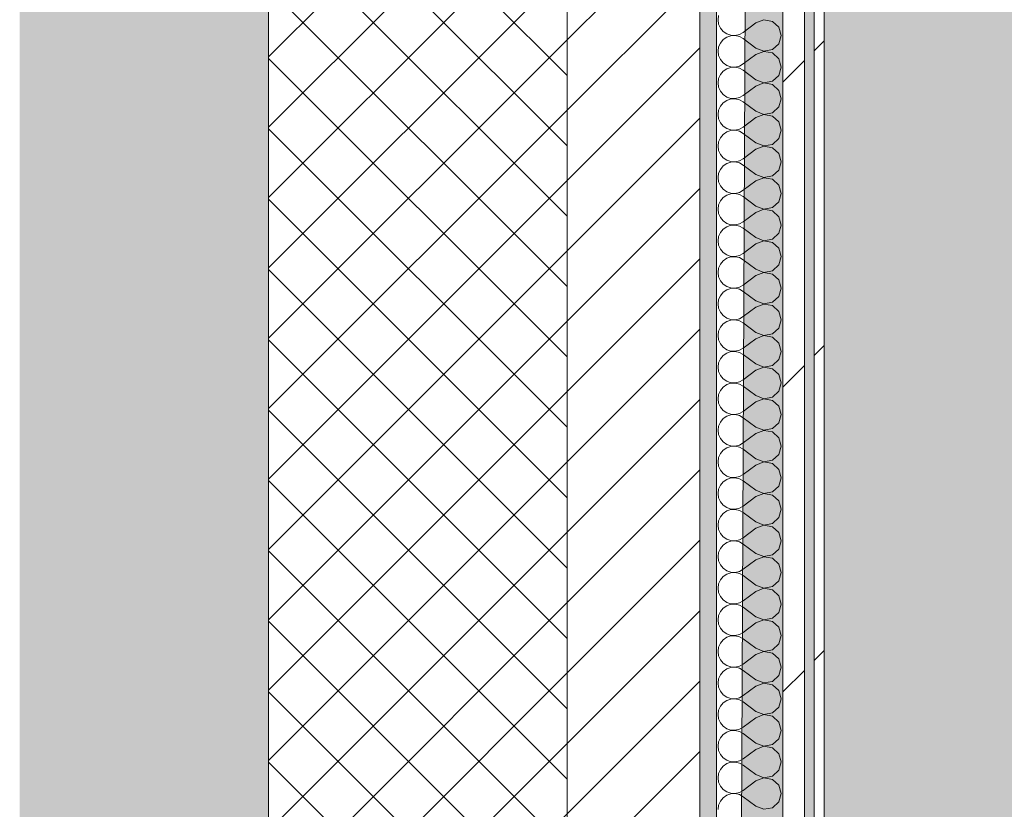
# Model space of a CAD drawing. Header units: millimetres. Extents: x -40968 to 13979, y -19284 to 4746.
# Tile 181 of 234: x -2101 to -1508, y -8514 to -8038. Entities that reach past the tile are written whole.
import ezdxf
from ezdxf.enums import TextEntityAlignment as Align

# ---------------------------------------------------------------- set-up
doc = ezdxf.new("R2010")
doc.units = ezdxf.units.MM
doc.header["$MEASUREMENT"] = 0
doc.linetypes.add('Wipeout_Contour', pattern=[1000, 0, -1000])
for name, color, linetype in [('12_FAÇ_Façana', 7, 'Continuous'), ('Nuevo_05_AUX_Treball', 7, 'Continuous'), ('Nuevo_08_E_Envans secs', 7, 'Continuous')]:
    doc.layers.add(name, color=color, linetype=linetype)
for name, color, linetype, lineweight, true_color in [('12_FAÇ_Façana_Pluma_Nº__102', 7, 'Continuous', 5, 0xcccccc), ('12_FAÇ_Façana_Pluma_Nº__174', 7, 'Continuous', 13, 0xe4ad2c), ('12_FAÇ_Façana_Pluma_Nº__176', 7, 'Continuous', 15, 0x93a0c6), ('Nuevo_05_AUX_Treball_Pluma_Nº__3', 7, 'Continuous', 5, 0xa4a4a4), ('Nuevo_08_E_Envans secs_Pluma_Nº__102', 7, 'Continuous', 5, 0xcccccc), ('Nuevo_08_E_Envans secs_Pluma_Nº__171', 171, 'Continuous', 13, 0xaaaaff), ('Nuevo_08_E_Envans secs_Pluma_Nº__177', 7, 'Continuous', 15, 0xf7e046)]:
    doc.layers.add(name, color=color, linetype=linetype, lineweight=lineweight, true_color=true_color)
for name, color, linetype, lineweight in [('12_FAÇ_Façana_Pluma_Nº__2', 8, 'Continuous', 5), ('12_FAÇ_Façana_Pluma_Nº__7', 7, 'Continuous', 5), ('Nuevo_08_E_Envans secs_Pluma_Nº__1', 7, 'Continuous', 5), ('Nuevo_Sellos de Zona Archicad_Pluma_Nº__1', 7, 'Continuous', 5)]:
    doc.layers.add(name, color=color, linetype=linetype, lineweight=lineweight)
doc.styles.add('Estilo_Generado_1', font='txt')
pattern_1 = [(45, (0, 0), (-183.848, 183.848), [195, -65]), (45, (7e-14, 183.85), (-183.848, 183.848), [195, -65])]

# ---------------------------------------------------------------- blocks, each defined once
blk = doc.blocks.new('Planta 2_Passadís_5_1', base_point=(-1416.7, 3400.2))
at = {"layer": 'Nuevo_05_AUX_Treball', "linetype": 'Continuous', "lineweight": 0, "true_color": 0xe5e5e5}
blk.add_hatch(color=254, dxfattribs=at).paths.add_polyline_path([(-28277.4, 3863.45), (-28277.4, 2109.55), (-1619.32, 2109.55), (-1682.64, -12338.98), (-3637.99, -12338.98), (-3641.2, -17111.12), (363.89, -17130.66), (363.89, -11988.98), (6068.89, -11988.98), (6068.89, -9207.42), (358.89, -9207.42), (358.89, 2108.94), (7332.11, 2109.55), (7331.95, 3863.45)])
at = {"layer": 'Nuevo_05_AUX_Treball_Pluma_Nº__3', "color": 253, "linetype": 'Continuous', "lineweight": 5, "true_color": 0xa4a4a4, "flags": 128}
blk.add_lwpolyline([(-28277.4, 3863.45), (-28277.4, 2109.55), (-1619.32, 2109.55), (-1682.64, -12338.98), (-3637.99, -12338.98), (-3641.2, -17111.12), (363.89, -17130.66), (363.89, -11988.98), (6068.89, -11988.98), (6068.89, -9207.42), (358.89, -9207.42), (358.89, 2108.94), (7332.11, 2109.55), (7331.95, 3863.45)], close=True, dxfattribs=at)
at = {"layer": 'Nuevo_Sellos de Zona Archicad_Pluma_Nº__1', "color": 7, "lineweight": 5, "style": 'Estilo_Generado_1'}
for tag, p in [('ROOM_NAME', (-1416.7, 3342.05)), ('ROOM_NUMBER', (-1416.7, 3117.65)), ('ROOM_AREA', (-1416.7, 2890.28))]:
    blk.add_attdef(tag, text='', height=120, dxfattribs=at).set_placement(p, align=Align.TOP_LEFT)
blk = doc.blocks.new('Muro_1_1', base_point=(-1681.11, -1193.98))
at = {"layer": '12_FAÇ_Façana_Pluma_Nº__102', "linetype": 'Continuous', "lineweight": 0, "true_color": 0xe5e5e5}
blk.add_hatch(color=254, dxfattribs=at).paths.add_polyline_path([(-2101.11, -10658.98), (-1951.11, -10658.98), (-1951.11, -7438.98), (-1971.11, -7438.98), (-1971.11, -6988.97), (-1951.11, -6988.97), (-1951.11, -1638.98), (-2101.11, -1638.98)])
at = {"layer": '12_FAÇ_Façana_Pluma_Nº__174', "linetype": 'Continuous', "lineweight": 13, "true_color": 0xe4ad2c}
h = blk.add_hatch(dxfattribs=at)
h.set_pattern_fill('SATE_Aislamiento_0001', color=42, style=0, pattern_type=2)
h.set_pattern_definition([(45, (0, 0), (-21.2132, 21.2132), []), (135, (0, 0), (21.2132, 21.2132), [])])
h.paths.add_polyline_path([(-1951.11, -7438.98), (-1951.11, -10658.98), (-1771.11, -10658.98), (-1771.11, -7438.98)])
at = {"layer": '12_FAÇ_Façana_Pluma_Nº__176', "linetype": 'Continuous', "lineweight": 0, "true_color": 0x495063}
blk.add_hatch(color=251, dxfattribs=at).paths.add_polyline_path([(-1691.11, -7438.98), (-1691.11, -10658.98), (-1681.11, -10658.98), (-1681.11, -7438.98)])
at = {"layer": '12_FAÇ_Façana_Pluma_Nº__2', "linetype": 'Continuous', "lineweight": 5}
h = blk.add_hatch(dxfattribs=at)
h.set_pattern_fill('Ceramic_0001', color=8, style=0, pattern_type=2)
h.set_pattern_definition([(45, (0, 0), (-21.2132, 21.2132), [])])
h.paths.add_polyline_path([(-1771.11, -7438.98), (-1771.11, -10658.98), (-1691.11, -10658.98), (-1691.11, -7438.98)])
at = {"layer": '12_FAÇ_Façana_Pluma_Nº__7', "color": 7, "linetype": 'Continuous', "lineweight": 5}
for p, q in [((-1951.11, -7438.98), (-1951.11, -10658.98)), ((-1771.11, -10658.98), (-1771.11, -7438.98)), ((-1691.11, -10658.98), (-1691.11, -7438.98))]:
    blk.add_line(p, q, dxfattribs=at)
at = {"layer": '12_FAÇ_Façana_Pluma_Nº__7', "color": 7, "linetype": 'Continuous', "lineweight": 5, "flags": 128}
blk.add_lwpolyline([(-1681.11, -10658.98), (-1681.11, -7438.98)], dxfattribs=at)
blk = doc.blocks.new('*X372')
at = {"layer": 'Nuevo_08_E_Envans secs_Pluma_Nº__102', "color": 254, "linetype": 'Continuous', "lineweight": 5, "true_color": 0xcccccc}
for p, q in [((-1679.79, -8035.49), (-1680.16, -8038.1)), ((-1680.16, -8038.1), (-1679.79, -8040.7)), ((-1679.79, -8040.7), (-1678.73, -8043.1)), ((-1657.3, -8040), (-1664.92, -8045.71)), ((-1652.44, -8038.13), (-1657.3, -8040)), ((-1647.33, -8039.1), (-1652.44, -8038.13)), ((-1643.48, -8042.61), (-1647.33, -8039.1)), ((-1678.73, -8043.1), (-1677.06, -8045.13)), ((-1677.06, -8045.13), (-1674.89, -8046.61)), ((-1674.89, -8046.61), (-1672.4, -8047.45)), ((-1672.4, -8047.78), (-1674.89, -8048.62)), ((-1672.4, -8047.45), (-1669.78, -8047.58)), ((-1669.78, -8047.66), (-1672.4, -8047.78)), ((-1669.78, -8047.58), (-1667.22, -8046.99)), ((-1667.22, -8048.25), (-1669.78, -8047.66)), ((-1667.22, -8046.99), (-1664.92, -8045.71)), ((-1642.06, -8047.62), (-1643.48, -8042.61)), ((-1643.48, -8052.63), (-1642.06, -8047.62)), ((-1678.73, -8052.14), (-1679.79, -8054.54)), ((-1677.06, -8050.11), (-1678.73, -8052.14)), ((-1674.89, -8048.62), (-1677.06, -8050.11)), ((-1664.92, -8049.52), (-1667.22, -8048.25)), ((-1657.3, -8055.24), (-1664.92, -8049.52)), ((-1647.33, -8056.14), (-1643.48, -8052.63)), ((-1679.79, -8054.54), (-1680.16, -8057.14)), ((-1680.16, -8057.14), (-1679.79, -8059.75)), ((-1679.79, -8059.75), (-1678.73, -8062.15)), ((-1657.3, -8059.05), (-1664.92, -8064.76)), ((-1657.3, -8055.24), (-1652.44, -8057.1)), ((-1652.44, -8057.18), (-1657.3, -8059.05)), ((-1652.44, -8057.1), (-1647.33, -8056.14)), ((-1647.33, -8058.15), (-1652.44, -8057.18)), ((-1643.48, -8061.66), (-1647.33, -8058.15)), ((-1678.73, -8062.15), (-1677.06, -8064.17)), ((-1677.06, -8064.17), (-1674.89, -8065.66)), ((-1674.89, -8065.66), (-1672.4, -8066.5)), ((-1669.78, -8066.63), (-1667.22, -8066.03)), ((-1667.22, -8066.03), (-1664.92, -8064.76)), ((-1642.06, -8066.67), (-1643.48, -8061.66)), ((-1678.73, -8071.18), (-1679.79, -8073.59)), ((-1677.06, -8069.16), (-1678.73, -8071.18)), ((-1674.89, -8067.67), (-1677.06, -8069.16)), ((-1672.4, -8066.83), (-1674.89, -8067.67)), ((-1672.4, -8066.5), (-1669.78, -8066.63)), ((-1669.78, -8066.71), (-1672.4, -8066.83)), ((-1667.22, -8067.3), (-1669.78, -8066.71)), ((-1664.92, -8068.57), (-1667.22, -8067.3)), ((-1657.3, -8074.29), (-1664.92, -8068.57)), ((-1647.33, -8075.19), (-1643.48, -8071.67)), ((-1643.48, -8071.67), (-1642.06, -8066.67)), ((-1679.79, -8073.59), (-1680.16, -8076.19)), ((-1680.16, -8076.19), (-1679.79, -8078.79)), ((-1657.3, -8074.29), (-1652.44, -8076.15)), ((-1652.44, -8076.23), (-1657.3, -8078.1)), ((-1652.44, -8076.15), (-1647.33, -8075.19)), ((-1647.33, -8077.2), (-1652.44, -8076.23)), ((-1643.48, -8080.71), (-1647.33, -8077.2)), ((-1679.79, -8078.79), (-1678.73, -8081.2)), ((-1678.73, -8081.2), (-1677.06, -8083.22)), ((-1677.06, -8083.22), (-1674.89, -8084.71)), ((-1667.22, -8085.08), (-1664.92, -8083.81)), ((-1657.3, -8078.1), (-1664.92, -8083.81)), ((-1642.06, -8085.71), (-1643.48, -8080.71)), ((-1677.06, -8088.21), (-1678.73, -8090.23)), ((-1674.89, -8086.72), (-1677.06, -8088.21)), ((-1674.89, -8084.71), (-1672.4, -8085.55)), ((-1672.4, -8085.88), (-1674.89, -8086.72)), ((-1672.4, -8085.55), (-1669.78, -8085.68)), ((-1669.78, -8085.75), (-1672.4, -8085.88)), ((-1669.78, -8085.68), (-1667.22, -8085.08)), ((-1667.22, -8086.35), (-1669.78, -8085.75)), ((-1664.92, -8087.62), (-1667.22, -8086.35)), ((-1657.3, -8093.33), (-1664.92, -8087.62)), ((-1643.48, -8090.72), (-1642.06, -8085.71)), ((-1679.79, -8092.64), (-1680.16, -8095.24)), ((-1680.16, -8095.24), (-1679.79, -8097.84)), ((-1678.73, -8090.23), (-1679.79, -8092.64)), ((-1657.3, -8093.33), (-1652.44, -8095.2)), ((-1652.44, -8095.28), (-1657.3, -8097.14)), ((-1652.44, -8095.2), (-1647.33, -8094.23)), ((-1647.33, -8096.24), (-1652.44, -8095.28)), ((-1647.33, -8094.23), (-1643.48, -8090.72)), ((-1679.79, -8097.84), (-1678.73, -8100.25)), ((-1678.73, -8100.25), (-1677.06, -8102.27)), ((-1657.3, -8097.14), (-1664.92, -8102.86)), ((-1643.48, -8099.75), (-1647.33, -8096.24)), ((-1642.06, -8104.76), (-1643.48, -8099.75)), ((-1677.06, -8107.26), (-1678.73, -8109.28)), ((-1677.06, -8102.27), (-1674.89, -8103.76)), ((-1674.89, -8105.77), (-1677.06, -8107.26)), ((-1674.89, -8103.76), (-1672.4, -8104.6)), ((-1672.4, -8104.93), (-1674.89, -8105.77)), ((-1672.4, -8104.6), (-1669.78, -8104.72)), ((-1669.78, -8104.8), (-1672.4, -8104.93)), ((-1669.78, -8104.72), (-1667.22, -8104.13)), ((-1667.22, -8105.4), (-1669.78, -8104.8)), ((-1667.22, -8104.13), (-1664.92, -8102.86)), ((-1664.92, -8106.67), (-1667.22, -8105.4)), ((-1657.3, -8112.38), (-1664.92, -8106.67)), ((-1643.48, -8109.77), (-1642.06, -8104.76)), ((-1679.79, -8111.68), (-1680.16, -8114.29)), ((-1678.73, -8109.28), (-1679.79, -8111.68)), ((-1657.3, -8112.38), (-1652.44, -8114.25)), ((-1652.44, -8114.25), (-1647.33, -8113.28)), ((-1647.33, -8113.28), (-1643.48, -8109.77)), ((-1680.16, -8114.29), (-1679.79, -8116.89)), ((-1679.79, -8116.89), (-1678.73, -8119.29)), ((-1678.73, -8119.29), (-1677.06, -8121.32)), ((-1657.3, -8116.19), (-1664.92, -8121.9)), ((-1652.44, -8114.32), (-1657.3, -8116.19)), ((-1647.33, -8115.29), (-1652.44, -8114.32)), ((-1643.48, -8118.8), (-1647.33, -8115.29)), ((-1642.06, -8123.81), (-1643.48, -8118.8)), ((-1677.06, -8121.32), (-1674.89, -8122.8)), ((-1674.89, -8124.81), (-1677.06, -8126.3)), ((-1674.89, -8122.8), (-1672.4, -8123.64)), ((-1672.4, -8123.98), (-1674.89, -8124.81)), ((-1672.4, -8123.64), (-1669.78, -8123.77)), ((-1669.78, -8123.85), (-1672.4, -8123.98)), ((-1669.78, -8123.77), (-1667.22, -8123.18)), ((-1667.22, -8124.44), (-1669.78, -8123.85)), ((-1667.22, -8123.18), (-1664.92, -8121.9)), ((-1664.92, -8125.71), (-1667.22, -8124.44)), ((-1643.48, -8128.82), (-1642.06, -8123.81)), ((-1679.79, -8130.73), (-1680.16, -8133.33)), ((-1678.73, -8128.33), (-1679.79, -8130.73)), ((-1677.06, -8126.3), (-1678.73, -8128.33)), ((-1657.3, -8131.43), (-1664.92, -8125.71)), ((-1647.33, -8132.33), (-1643.48, -8128.82)), ((-1680.16, -8133.33), (-1679.79, -8135.94)), ((-1679.79, -8135.94), (-1678.73, -8138.34)), ((-1657.3, -8135.24), (-1664.92, -8140.95)), ((-1657.3, -8131.43), (-1652.44, -8133.29)), ((-1652.44, -8133.37), (-1657.3, -8135.24)), ((-1652.44, -8133.29), (-1647.33, -8132.33)), ((-1647.33, -8134.34), (-1652.44, -8133.37)), ((-1643.48, -8137.85), (-1647.33, -8134.34)), ((-1678.73, -8138.34), (-1677.06, -8140.36)), ((-1677.06, -8140.36), (-1674.89, -8141.85)), ((-1674.89, -8141.85), (-1672.4, -8142.69)), ((-1672.4, -8143.02), (-1674.89, -8143.86)), ((-1672.4, -8142.69), (-1669.78, -8142.82)), ((-1669.78, -8142.9), (-1672.4, -8143.02)), ((-1669.78, -8142.82), (-1667.22, -8142.22)), ((-1667.22, -8143.49), (-1669.78, -8142.9)), ((-1667.22, -8142.22), (-1664.92, -8140.95)), ((-1642.06, -8142.86), (-1643.48, -8137.85)), ((-1643.48, -8147.86), (-1642.06, -8142.86)), ((-1678.73, -8147.37), (-1679.79, -8149.78)), ((-1677.06, -8145.35), (-1678.73, -8147.37)), ((-1674.89, -8143.86), (-1677.06, -8145.35)), ((-1664.92, -8144.76), (-1667.22, -8143.49)), ((-1657.3, -8150.48), (-1664.92, -8144.76)), ((-1647.33, -8151.38), (-1643.48, -8147.86)), ((-1679.79, -8149.78), (-1680.16, -8152.38)), ((-1680.16, -8152.38), (-1679.79, -8154.98)), ((-1679.79, -8154.98), (-1678.73, -8157.39)), ((-1657.3, -8154.29), (-1664.92, -8160)), ((-1657.3, -8150.48), (-1652.44, -8152.34)), ((-1652.44, -8152.42), (-1657.3, -8154.29)), ((-1652.44, -8152.34), (-1647.33, -8151.38)), ((-1647.33, -8153.39), (-1652.44, -8152.42)), ((-1643.48, -8156.9), (-1647.33, -8153.39)), ((-1678.73, -8157.39), (-1677.06, -8159.41)), ((-1677.06, -8159.41), (-1674.89, -8160.9)), ((-1674.89, -8160.9), (-1672.4, -8161.74)), ((-1667.22, -8161.27), (-1664.92, -8160)), ((-1642.06, -8161.9), (-1643.48, -8156.9)), ((-1678.73, -8166.42), (-1679.79, -8168.83)), ((-1677.06, -8164.4), (-1678.73, -8166.42)), ((-1674.89, -8162.91), (-1677.06, -8164.4)), ((-1672.4, -8162.07), (-1674.89, -8162.91)), ((-1672.4, -8161.74), (-1669.78, -8161.87)), ((-1669.78, -8161.94), (-1672.4, -8162.07)), ((-1669.78, -8161.87), (-1667.22, -8161.27)), ((-1667.22, -8162.54), (-1669.78, -8161.94)), ((-1664.92, -8163.81), (-1667.22, -8162.54)), ((-1657.3, -8169.52), (-1664.92, -8163.81)), ((-1647.33, -8170.42), (-1643.48, -8166.91)), ((-1643.48, -8166.91), (-1642.06, -8161.9)), ((-1679.79, -8168.83), (-1680.16, -8171.43)), ((-1680.16, -8171.43), (-1679.79, -8174.03)), ((-1657.3, -8169.52), (-1652.44, -8171.39)), ((-1652.44, -8171.47), (-1657.3, -8173.33)), ((-1652.44, -8171.39), (-1647.33, -8170.42)), ((-1647.33, -8172.43), (-1652.44, -8171.47)), ((-1643.48, -8175.95), (-1647.33, -8172.43)), ((-1679.79, -8174.03), (-1678.73, -8176.44)), ((-1678.73, -8176.44), (-1677.06, -8178.46)), ((-1677.06, -8178.46), (-1674.89, -8179.95)), ((-1657.3, -8173.33), (-1664.92, -8179.05)), ((-1642.06, -8180.95), (-1643.48, -8175.95)), ((-1677.06, -8183.45), (-1678.73, -8185.47)), ((-1674.89, -8181.96), (-1677.06, -8183.45)), ((-1674.89, -8179.95), (-1672.4, -8180.79)), ((-1672.4, -8181.12), (-1674.89, -8181.96)), ((-1672.4, -8180.79), (-1669.78, -8180.91)), ((-1669.78, -8180.99), (-1672.4, -8181.12)), ((-1669.78, -8180.91), (-1667.22, -8180.32)), ((-1667.22, -8181.59), (-1669.78, -8180.99)), ((-1667.22, -8180.32), (-1664.92, -8179.05)), ((-1664.92, -8182.86), (-1667.22, -8181.59)), ((-1657.3, -8188.57), (-1664.92, -8182.86)), ((-1643.48, -8185.96), (-1642.06, -8180.95)), ((-1679.79, -8187.87), (-1680.16, -8190.48)), ((-1680.16, -8190.48), (-1679.79, -8193.08)), ((-1678.73, -8185.47), (-1679.79, -8187.87)), ((-1657.3, -8188.57), (-1652.44, -8190.44)), ((-1652.44, -8190.51), (-1657.3, -8192.38)), ((-1652.44, -8190.44), (-1647.33, -8189.47)), ((-1647.33, -8191.48), (-1652.44, -8190.51)), ((-1647.33, -8189.47), (-1643.48, -8185.96)), ((-1679.79, -8193.08), (-1678.73, -8195.48)), ((-1678.73, -8195.48), (-1677.06, -8197.51)), ((-1657.3, -8192.38), (-1664.92, -8198.1)), ((-1643.48, -8194.99), (-1647.33, -8191.48)), ((-1642.06, -8200), (-1643.48, -8194.99)), ((-1677.06, -8202.49), (-1678.73, -8204.52)), ((-1677.06, -8197.51), (-1674.89, -8198.99)), ((-1674.89, -8201.01), (-1677.06, -8202.49)), ((-1674.89, -8198.99), (-1672.4, -8199.83)), ((-1672.4, -8200.17), (-1674.89, -8201.01)), ((-1672.4, -8199.83), (-1669.78, -8199.96)), ((-1669.78, -8200.04), (-1672.4, -8200.17)), ((-1669.78, -8199.96), (-1667.22, -8199.37)), ((-1667.22, -8200.63), (-1669.78, -8200.04)), ((-1667.22, -8199.37), (-1664.92, -8198.1)), ((-1664.92, -8201.9), (-1667.22, -8200.63)), ((-1657.3, -8207.62), (-1664.92, -8201.9)), ((-1643.48, -8205.01), (-1642.06, -8200)), ((-1679.79, -8206.92), (-1680.16, -8209.52)), ((-1678.73, -8204.52), (-1679.79, -8206.92)), ((-1657.3, -8207.62), (-1652.44, -8209.49)), ((-1647.33, -8208.52), (-1643.48, -8205.01)), ((-1680.16, -8209.52), (-1679.79, -8212.13)), ((-1679.79, -8212.13), (-1678.73, -8214.53)), ((-1657.3, -8211.43), (-1664.92, -8217.14)), ((-1652.44, -8209.56), (-1657.3, -8211.43)), ((-1652.44, -8209.49), (-1647.33, -8208.52)), ((-1647.33, -8210.53), (-1652.44, -8209.56)), ((-1643.48, -8214.04), (-1647.33, -8210.53)), ((-1642.06, -8219.05), (-1643.48, -8214.04)), ((-1678.73, -8214.53), (-1677.06, -8216.55)), ((-1677.06, -8216.55), (-1674.89, -8218.04)), ((-1674.89, -8220.05), (-1677.06, -8221.54)), ((-1674.89, -8218.04), (-1672.4, -8218.88)), ((-1672.4, -8219.21), (-1674.89, -8220.05)), ((-1672.4, -8218.88), (-1669.78, -8219.01)), ((-1669.78, -8219.09), (-1672.4, -8219.21)), ((-1669.78, -8219.01), (-1667.22, -8218.41)), ((-1667.22, -8219.68), (-1669.78, -8219.09)), ((-1667.22, -8218.41), (-1664.92, -8217.14)), ((-1664.92, -8220.95), (-1667.22, -8219.68)), ((-1643.48, -8224.05), (-1642.06, -8219.05)), ((-1679.79, -8225.97), (-1680.16, -8228.57)), ((-1678.73, -8223.56), (-1679.79, -8225.97)), ((-1677.06, -8221.54), (-1678.73, -8223.56)), ((-1657.3, -8226.67), (-1664.92, -8220.95)), ((-1647.33, -8227.57), (-1643.48, -8224.05)), ((-1680.16, -8228.57), (-1679.79, -8231.17)), ((-1679.79, -8231.17), (-1678.73, -8233.58)), ((-1657.3, -8230.48), (-1664.92, -8236.19)), ((-1657.3, -8226.67), (-1652.44, -8228.53)), ((-1652.44, -8228.61), (-1657.3, -8230.48)), ((-1652.44, -8228.53), (-1647.33, -8227.57)), ((-1647.33, -8229.58), (-1652.44, -8228.61)), ((-1643.48, -8233.09), (-1647.33, -8229.58)), ((-1678.73, -8233.58), (-1677.06, -8235.6)), ((-1677.06, -8235.6), (-1674.89, -8237.09)), ((-1674.89, -8237.09), (-1672.4, -8237.93)), ((-1672.4, -8237.93), (-1669.78, -8238.06)), ((-1669.78, -8238.13), (-1672.4, -8238.26)), ((-1669.78, -8238.06), (-1667.22, -8237.46)), ((-1667.22, -8238.73), (-1669.78, -8238.13)), ((-1667.22, -8237.46), (-1664.92, -8236.19)), ((-1642.06, -8238.1), (-1643.48, -8233.09)), ((-1643.48, -8243.1), (-1642.06, -8238.1)), ((-1678.73, -8242.61), (-1679.79, -8245.02)), ((-1677.06, -8240.59), (-1678.73, -8242.61)), ((-1674.89, -8239.1), (-1677.06, -8240.59)), ((-1672.4, -8238.26), (-1674.89, -8239.1)), ((-1664.92, -8240), (-1667.22, -8238.73)), ((-1657.3, -8245.71), (-1664.92, -8240)), ((-1647.33, -8246.61), (-1643.48, -8243.1)), ((-1679.79, -8245.02), (-1680.16, -8247.62)), ((-1680.16, -8247.62), (-1679.79, -8250.22)), ((-1657.3, -8249.52), (-1664.92, -8255.24)), ((-1657.3, -8245.71), (-1652.44, -8247.58)), ((-1652.44, -8247.66), (-1657.3, -8249.52)), ((-1652.44, -8247.58), (-1647.33, -8246.61)), ((-1647.33, -8248.62), (-1652.44, -8247.66)), ((-1643.48, -8252.14), (-1647.33, -8248.62)), ((-1679.79, -8250.22), (-1678.73, -8252.63)), ((-1678.73, -8252.63), (-1677.06, -8254.65)), ((-1677.06, -8254.65), (-1674.89, -8256.14)), ((-1667.22, -8256.51), (-1664.92, -8255.24)), ((-1642.06, -8257.14), (-1643.48, -8252.14)), ((-1678.73, -8261.66), (-1679.79, -8264.06)), ((-1677.06, -8259.64), (-1678.73, -8261.66)), ((-1674.89, -8258.15), (-1677.06, -8259.64)), ((-1674.89, -8256.14), (-1672.4, -8256.98)), ((-1672.4, -8257.31), (-1674.89, -8258.15)), ((-1672.4, -8256.98), (-1669.78, -8257.1)), ((-1669.78, -8257.18), (-1672.4, -8257.31)), ((-1669.78, -8257.1), (-1667.22, -8256.51)), ((-1667.22, -8257.78), (-1669.78, -8257.18)), ((-1664.92, -8259.05), (-1667.22, -8257.78)), ((-1657.3, -8264.76), (-1664.92, -8259.05)), ((-1643.48, -8262.15), (-1642.06, -8257.14)), ((-1679.79, -8264.06), (-1680.16, -8266.67)), ((-1680.16, -8266.67), (-1679.79, -8269.27)), ((-1657.3, -8264.76), (-1652.44, -8266.63)), ((-1652.44, -8266.71), (-1657.3, -8268.57)), ((-1652.44, -8266.63), (-1647.33, -8265.66)), ((-1647.33, -8267.67), (-1652.44, -8266.71)), ((-1647.33, -8265.66), (-1643.48, -8262.15)), ((-1643.48, -8271.18), (-1647.33, -8267.67)), ((-1679.79, -8269.27), (-1678.73, -8271.67)), ((-1678.73, -8271.67), (-1677.06, -8273.7)), ((-1677.06, -8273.7), (-1674.89, -8275.19)), ((-1657.3, -8268.57), (-1664.92, -8274.29)), ((-1642.06, -8276.19), (-1643.48, -8271.18)), ((-1677.06, -8278.68), (-1678.73, -8280.71)), ((-1674.89, -8277.2), (-1677.06, -8278.68)), ((-1674.89, -8275.19), (-1672.4, -8276.02)), ((-1672.4, -8276.36), (-1674.89, -8277.2)), ((-1672.4, -8276.02), (-1669.78, -8276.15)), ((-1669.78, -8276.23), (-1672.4, -8276.36)), ((-1669.78, -8276.15), (-1667.22, -8275.56)), ((-1667.22, -8276.82), (-1669.78, -8276.23)), ((-1667.22, -8275.56), (-1664.92, -8274.29)), ((-1664.92, -8278.1), (-1667.22, -8276.82)), ((-1657.3, -8283.81), (-1664.92, -8278.1)), ((-1643.48, -8281.2), (-1642.06, -8276.19)), ((-1679.79, -8283.11), (-1680.16, -8285.71)), ((-1678.73, -8280.71), (-1679.79, -8283.11)), ((-1657.3, -8283.81), (-1652.44, -8285.68)), ((-1652.44, -8285.68), (-1647.33, -8284.71)), ((-1647.33, -8284.71), (-1643.48, -8281.2)), ((-1680.16, -8285.71), (-1679.79, -8288.32)), ((-1679.79, -8288.32), (-1678.73, -8290.72)), ((-1678.73, -8290.72), (-1677.06, -8292.74)), ((-1657.3, -8287.62), (-1664.92, -8293.33)), ((-1652.44, -8285.75), (-1657.3, -8287.62)), ((-1647.33, -8286.72), (-1652.44, -8285.75)), ((-1643.48, -8290.23), (-1647.33, -8286.72)), ((-1642.06, -8295.24), (-1643.48, -8290.23)), ((-1677.06, -8292.74), (-1674.89, -8294.23)), ((-1674.89, -8296.24), (-1677.06, -8297.73)), ((-1674.89, -8294.23), (-1672.4, -8295.07)), ((-1672.4, -8295.4), (-1674.89, -8296.24)), ((-1672.4, -8295.07), (-1669.78, -8295.2)), ((-1669.78, -8295.28), (-1672.4, -8295.4)), ((-1669.78, -8295.2), (-1667.22, -8294.6)), ((-1667.22, -8295.87), (-1669.78, -8295.28)), ((-1667.22, -8294.6), (-1664.92, -8293.33)), ((-1664.92, -8297.14), (-1667.22, -8295.87)), ((-1657.3, -8302.86), (-1664.92, -8297.14)), ((-1643.48, -8300.25), (-1642.06, -8295.24)), ((-1679.79, -8302.16), (-1680.16, -8304.76)), ((-1678.73, -8299.75), (-1679.79, -8302.16)), ((-1677.06, -8297.73), (-1678.73, -8299.75)), ((-1657.3, -8302.86), (-1652.44, -8304.72)), ((-1647.33, -8303.76), (-1643.48, -8300.25)), ((-1680.16, -8304.76), (-1679.79, -8307.36)), ((-1679.79, -8307.36), (-1678.73, -8309.77)), ((-1657.3, -8306.67), (-1664.92, -8312.38)), ((-1652.44, -8304.8), (-1657.3, -8306.67)), ((-1652.44, -8304.72), (-1647.33, -8303.76)), ((-1647.33, -8305.77), (-1652.44, -8304.8)), ((-1643.48, -8309.28), (-1647.33, -8305.77)), ((-1642.06, -8314.29), (-1643.48, -8309.28)), ((-1678.73, -8309.77), (-1677.06, -8311.79)), ((-1677.06, -8311.79), (-1674.89, -8313.28)), ((-1674.89, -8315.29), (-1677.06, -8316.78)), ((-1674.89, -8313.28), (-1672.4, -8314.12)), ((-1672.4, -8314.45), (-1674.89, -8315.29)), ((-1672.4, -8314.12), (-1669.78, -8314.25)), ((-1669.78, -8314.32), (-1672.4, -8314.45)), ((-1669.78, -8314.25), (-1667.22, -8313.65)), ((-1667.22, -8314.92), (-1669.78, -8314.32)), ((-1667.22, -8313.65), (-1664.92, -8312.38)), ((-1664.92, -8316.19), (-1667.22, -8314.92)), ((-1643.48, -8319.29), (-1642.06, -8314.29)), ((-1679.79, -8321.21), (-1680.16, -8323.81)), ((-1678.73, -8318.8), (-1679.79, -8321.21)), ((-1677.06, -8316.78), (-1678.73, -8318.8)), ((-1657.3, -8321.9), (-1664.92, -8316.19)), ((-1647.33, -8322.8), (-1643.48, -8319.29)), ((-1680.16, -8323.81), (-1679.79, -8326.41)), ((-1679.79, -8326.41), (-1678.73, -8328.82)), ((-1657.3, -8325.71), (-1664.92, -8331.43)), ((-1657.3, -8321.9), (-1652.44, -8323.77)), ((-1652.44, -8323.85), (-1657.3, -8325.71)), ((-1652.44, -8323.77), (-1647.33, -8322.8)), ((-1647.33, -8324.81), (-1652.44, -8323.85)), ((-1643.48, -8328.33), (-1647.33, -8324.81)), ((-1678.73, -8328.82), (-1677.06, -8330.84)), ((-1677.06, -8330.84), (-1674.89, -8332.33)), ((-1674.89, -8332.33), (-1672.4, -8333.17)), ((-1669.78, -8333.29), (-1667.22, -8332.7)), ((-1667.22, -8332.7), (-1664.92, -8331.43)), ((-1642.06, -8333.33), (-1643.48, -8328.33)), ((-1678.73, -8337.85), (-1679.79, -8340.25)), ((-1677.06, -8335.83), (-1678.73, -8337.85)), ((-1674.89, -8334.34), (-1677.06, -8335.83)), ((-1672.4, -8333.5), (-1674.89, -8334.34)), ((-1672.4, -8333.17), (-1669.78, -8333.29)), ((-1669.78, -8333.37), (-1672.4, -8333.5)), ((-1667.22, -8333.97), (-1669.78, -8333.37)), ((-1664.92, -8335.24), (-1667.22, -8333.97)), ((-1657.3, -8340.95), (-1664.92, -8335.24)), ((-1647.33, -8341.85), (-1643.48, -8338.34)), ((-1643.48, -8338.34), (-1642.06, -8333.33)), ((-1679.79, -8340.25), (-1680.16, -8342.86)), ((-1680.16, -8342.86), (-1679.79, -8345.46)), ((-1657.3, -8344.76), (-1664.92, -8350.48)), ((-1657.3, -8340.95), (-1652.44, -8342.82)), ((-1652.44, -8342.9), (-1657.3, -8344.76)), ((-1652.44, -8342.82), (-1647.33, -8341.85)), ((-1647.33, -8343.86), (-1652.44, -8342.9)), ((-1643.48, -8347.37), (-1647.33, -8343.86)), ((-1679.79, -8345.46), (-1678.73, -8347.86)), ((-1678.73, -8347.86), (-1677.06, -8349.89)), ((-1677.06, -8349.89), (-1674.89, -8351.38)), ((-1667.22, -8351.75), (-1664.92, -8350.48)), ((-1642.06, -8352.38), (-1643.48, -8347.37)), ((-1677.06, -8354.87), (-1678.73, -8356.9)), ((-1674.89, -8353.39), (-1677.06, -8354.87)), ((-1674.89, -8351.38), (-1672.4, -8352.22)), ((-1672.4, -8352.55), (-1674.89, -8353.39)), ((-1672.4, -8352.22), (-1669.78, -8352.34)), ((-1669.78, -8352.42), (-1672.4, -8352.55)), ((-1669.78, -8352.34), (-1667.22, -8351.75)), ((-1667.22, -8353.01), (-1669.78, -8352.42)), ((-1664.92, -8354.29), (-1667.22, -8353.01)), ((-1657.3, -8360), (-1664.92, -8354.29)), ((-1643.48, -8357.39), (-1642.06, -8352.38)), ((-1679.79, -8359.3), (-1680.16, -8361.9)), ((-1680.16, -8361.9), (-1679.79, -8364.51)), ((-1678.73, -8356.9), (-1679.79, -8359.3)), ((-1657.3, -8360), (-1652.44, -8361.87)), ((-1652.44, -8361.94), (-1657.3, -8363.81)), ((-1652.44, -8361.87), (-1647.33, -8360.9)), ((-1647.33, -8362.91), (-1652.44, -8361.94)), ((-1647.33, -8360.9), (-1643.48, -8357.39)), ((-1679.79, -8364.51), (-1678.73, -8366.91)), ((-1678.73, -8366.91), (-1677.06, -8368.94)), ((-1657.3, -8363.81), (-1664.92, -8369.52)), ((-1643.48, -8366.42), (-1647.33, -8362.91)), ((-1642.06, -8371.43), (-1643.48, -8366.42)), ((-1677.06, -8373.92), (-1678.73, -8375.95)), ((-1677.06, -8368.94), (-1674.89, -8370.42)), ((-1674.89, -8372.43), (-1677.06, -8373.92)), ((-1674.89, -8370.42), (-1672.4, -8371.26)), ((-1672.4, -8371.59), (-1674.89, -8372.43)), ((-1672.4, -8371.26), (-1669.78, -8371.39)), ((-1669.78, -8371.47), (-1672.4, -8371.59)), ((-1669.78, -8371.39), (-1667.22, -8370.8)), ((-1667.22, -8372.06), (-1669.78, -8371.47)), ((-1667.22, -8370.8), (-1664.92, -8369.52)), ((-1664.92, -8373.33), (-1667.22, -8372.06)), ((-1657.3, -8379.05), (-1664.92, -8373.33)), ((-1643.48, -8376.44), (-1642.06, -8371.43)), ((-1679.79, -8378.35), (-1680.16, -8380.95)), ((-1678.73, -8375.95), (-1679.79, -8378.35)), ((-1657.3, -8379.05), (-1652.44, -8380.91)), ((-1652.44, -8380.91), (-1647.33, -8379.95)), ((-1647.33, -8379.95), (-1643.48, -8376.44)), ((-1680.16, -8380.95), (-1679.79, -8383.55)), ((-1679.79, -8383.55), (-1678.73, -8385.96)), ((-1678.73, -8385.96), (-1677.06, -8387.98)), ((-1657.3, -8382.86), (-1664.92, -8388.57)), ((-1652.44, -8380.99), (-1657.3, -8382.86)), ((-1647.33, -8381.96), (-1652.44, -8380.99)), ((-1643.48, -8385.47), (-1647.33, -8381.96)), ((-1642.06, -8390.48), (-1643.48, -8385.47)), ((-1677.06, -8387.98), (-1674.89, -8389.47)), ((-1674.89, -8391.48), (-1677.06, -8392.97)), ((-1674.89, -8389.47), (-1672.4, -8390.31)), ((-1672.4, -8390.64), (-1674.89, -8391.48)), ((-1672.4, -8390.31), (-1669.78, -8390.44)), ((-1669.78, -8390.51), (-1672.4, -8390.64)), ((-1669.78, -8390.44), (-1667.22, -8389.84)), ((-1667.22, -8391.11), (-1669.78, -8390.51)), ((-1667.22, -8389.84), (-1664.92, -8388.57)), ((-1664.92, -8392.38), (-1667.22, -8391.11)), ((-1657.3, -8398.1), (-1664.92, -8392.38)), ((-1643.48, -8395.48), (-1642.06, -8390.48)), ((-1679.79, -8397.4), (-1680.16, -8400)), ((-1678.73, -8394.99), (-1679.79, -8397.4)), ((-1677.06, -8392.97), (-1678.73, -8394.99)), ((-1657.3, -8398.1), (-1652.44, -8399.96)), ((-1647.33, -8398.99), (-1643.48, -8395.48)), ((-1680.16, -8400), (-1679.79, -8402.6)), ((-1679.79, -8402.6), (-1678.73, -8405.01)), ((-1657.3, -8401.9), (-1664.92, -8407.62)), ((-1652.44, -8400.04), (-1657.3, -8401.9)), ((-1652.44, -8399.96), (-1647.33, -8398.99)), ((-1647.33, -8401.01), (-1652.44, -8400.04)), ((-1643.48, -8404.52), (-1647.33, -8401.01)), ((-1678.73, -8405.01), (-1677.06, -8407.03)), ((-1677.06, -8407.03), (-1674.89, -8408.52)), ((-1674.89, -8408.52), (-1672.4, -8409.36)), ((-1672.4, -8409.69), (-1674.89, -8410.53)), ((-1672.4, -8409.36), (-1669.78, -8409.49)), ((-1669.78, -8409.56), (-1672.4, -8409.69)), ((-1669.78, -8409.49), (-1667.22, -8408.89)), ((-1667.22, -8410.16), (-1669.78, -8409.56)), ((-1667.22, -8408.89), (-1664.92, -8407.62)), ((-1664.92, -8411.43), (-1667.22, -8410.16)), ((-1642.06, -8409.52), (-1643.48, -8404.52)), ((-1643.48, -8414.53), (-1642.06, -8409.52)), ((-1678.73, -8414.04), (-1679.79, -8416.45)), ((-1677.06, -8412.02), (-1678.73, -8414.04)), ((-1674.89, -8410.53), (-1677.06, -8412.02)), ((-1657.3, -8417.14), (-1664.92, -8411.43)), ((-1647.33, -8418.04), (-1643.48, -8414.53)), ((-1679.79, -8416.45), (-1680.16, -8419.05)), ((-1680.16, -8419.05), (-1679.79, -8421.65)), ((-1679.79, -8421.65), (-1678.73, -8424.05)), ((-1657.3, -8420.95), (-1664.92, -8426.67)), ((-1657.3, -8417.14), (-1652.44, -8419.01)), ((-1652.44, -8419.09), (-1657.3, -8420.95)), ((-1652.44, -8419.01), (-1647.33, -8418.04)), ((-1647.33, -8420.05), (-1652.44, -8419.09)), ((-1643.48, -8423.56), (-1647.33, -8420.05)), ((-1678.73, -8424.05), (-1677.06, -8426.08)), ((-1677.06, -8426.08), (-1674.89, -8427.57)), ((-1674.89, -8427.57), (-1672.4, -8428.41)), ((-1669.78, -8428.53), (-1667.22, -8427.94)), ((-1667.22, -8427.94), (-1664.92, -8426.67)), ((-1642.06, -8428.57), (-1643.48, -8423.56)), ((-1678.73, -8433.09), (-1679.79, -8435.49)), ((-1677.06, -8431.06), (-1678.73, -8433.09)), ((-1674.89, -8429.58), (-1677.06, -8431.06)), ((-1672.4, -8428.74), (-1674.89, -8429.58)), ((-1672.4, -8428.41), (-1669.78, -8428.53)), ((-1669.78, -8428.61), (-1672.4, -8428.74)), ((-1667.22, -8429.2), (-1669.78, -8428.61)), ((-1664.92, -8430.48), (-1667.22, -8429.2)), ((-1657.3, -8436.19), (-1664.92, -8430.48)), ((-1647.33, -8437.09), (-1643.48, -8433.58)), ((-1643.48, -8433.58), (-1642.06, -8428.57)), ((-1679.79, -8435.49), (-1680.16, -8438.1)), ((-1680.16, -8438.1), (-1679.79, -8440.7)), ((-1657.3, -8436.19), (-1652.44, -8438.06)), ((-1652.44, -8438.13), (-1657.3, -8440)), ((-1652.44, -8438.06), (-1647.33, -8437.09)), ((-1647.33, -8439.1), (-1652.44, -8438.13)), ((-1643.48, -8442.61), (-1647.33, -8439.1)), ((-1679.79, -8440.7), (-1678.73, -8443.1)), ((-1678.73, -8443.1), (-1677.06, -8445.13)), ((-1677.06, -8445.13), (-1674.89, -8446.61)), ((-1667.22, -8446.99), (-1664.92, -8445.71)), ((-1657.3, -8440), (-1664.92, -8445.71)), ((-1642.06, -8447.62), (-1643.48, -8442.61)), ((-1677.06, -8450.11), (-1678.73, -8452.14)), ((-1674.89, -8448.62), (-1677.06, -8450.11)), ((-1674.89, -8446.61), (-1672.4, -8447.45)), ((-1672.4, -8447.78), (-1674.89, -8448.62)), ((-1672.4, -8447.45), (-1669.78, -8447.58)), ((-1669.78, -8447.66), (-1672.4, -8447.78)), ((-1669.78, -8447.58), (-1667.22, -8446.99)), ((-1667.22, -8448.25), (-1669.78, -8447.66)), ((-1664.92, -8449.52), (-1667.22, -8448.25)), ((-1657.3, -8455.24), (-1664.92, -8449.52)), ((-1643.48, -8452.63), (-1642.06, -8447.62)), ((-1679.79, -8454.54), (-1680.16, -8457.14)), ((-1680.16, -8457.14), (-1679.79, -8459.75)), ((-1678.73, -8452.14), (-1679.79, -8454.54)), ((-1657.3, -8455.24), (-1652.44, -8457.1)), ((-1652.44, -8457.18), (-1657.3, -8459.05)), ((-1652.44, -8457.1), (-1647.33, -8456.14)), ((-1647.33, -8458.15), (-1652.44, -8457.18)), ((-1647.33, -8456.14), (-1643.48, -8452.63)), ((-1679.79, -8459.75), (-1678.73, -8462.15)), ((-1678.73, -8462.15), (-1677.06, -8464.17)), ((-1657.3, -8459.05), (-1664.92, -8464.76)), ((-1643.48, -8461.66), (-1647.33, -8458.15)), ((-1642.06, -8466.67), (-1643.48, -8461.66)), ((-1677.06, -8469.16), (-1678.73, -8471.18)), ((-1677.06, -8464.17), (-1674.89, -8465.66)), ((-1674.89, -8467.67), (-1677.06, -8469.16)), ((-1674.89, -8465.66), (-1672.4, -8466.5)), ((-1672.4, -8466.83), (-1674.89, -8467.67)), ((-1672.4, -8466.5), (-1669.78, -8466.63)), ((-1669.78, -8466.71), (-1672.4, -8466.83)), ((-1669.78, -8466.63), (-1667.22, -8466.03)), ((-1667.22, -8467.3), (-1669.78, -8466.71)), ((-1667.22, -8466.03), (-1664.92, -8464.76)), ((-1664.92, -8468.57), (-1667.22, -8467.3)), ((-1657.3, -8474.29), (-1664.92, -8468.57)), ((-1643.48, -8471.67), (-1642.06, -8466.67)), ((-1679.79, -8473.59), (-1680.16, -8476.19)), ((-1678.73, -8471.18), (-1679.79, -8473.59)), ((-1657.3, -8474.29), (-1652.44, -8476.15)), ((-1652.44, -8476.15), (-1647.33, -8475.19)), ((-1647.33, -8475.19), (-1643.48, -8471.67)), ((-1680.16, -8476.19), (-1679.79, -8478.79)), ((-1679.79, -8478.79), (-1678.73, -8481.2)), ((-1678.73, -8481.2), (-1677.06, -8483.22)), ((-1657.3, -8478.1), (-1664.92, -8483.81)), ((-1652.44, -8476.23), (-1657.3, -8478.1)), ((-1647.33, -8477.2), (-1652.44, -8476.23)), ((-1643.48, -8480.71), (-1647.33, -8477.2)), ((-1642.06, -8485.71), (-1643.48, -8480.71)), ((-1677.06, -8483.22), (-1674.89, -8484.71)), ((-1674.89, -8486.72), (-1677.06, -8488.21)), ((-1674.89, -8484.71), (-1672.4, -8485.55)), ((-1672.4, -8485.88), (-1674.89, -8486.72)), ((-1672.4, -8485.55), (-1669.78, -8485.68)), ((-1669.78, -8485.75), (-1672.4, -8485.88)), ((-1669.78, -8485.68), (-1667.22, -8485.08)), ((-1667.22, -8486.35), (-1669.78, -8485.75)), ((-1667.22, -8485.08), (-1664.92, -8483.81)), ((-1664.92, -8487.62), (-1667.22, -8486.35)), ((-1643.48, -8490.72), (-1642.06, -8485.71)), ((-1679.79, -8492.64), (-1680.16, -8495.24)), ((-1678.73, -8490.23), (-1679.79, -8492.64)), ((-1677.06, -8488.21), (-1678.73, -8490.23)), ((-1657.3, -8493.33), (-1664.92, -8487.62)), ((-1657.3, -8493.33), (-1652.44, -8495.2)), ((-1647.33, -8494.23), (-1643.48, -8490.72)), ((-1680.16, -8495.24), (-1679.79, -8497.84)), ((-1679.79, -8497.84), (-1678.73, -8500.25)), ((-1657.3, -8497.14), (-1664.92, -8502.86)), ((-1652.44, -8495.28), (-1657.3, -8497.14)), ((-1652.44, -8495.2), (-1647.33, -8494.23)), ((-1647.33, -8496.24), (-1652.44, -8495.28)), ((-1643.48, -8499.75), (-1647.33, -8496.24)), ((-1678.73, -8500.25), (-1677.06, -8502.27)), ((-1677.06, -8502.27), (-1674.89, -8503.76)), ((-1674.89, -8503.76), (-1672.4, -8504.6)), ((-1672.4, -8504.93), (-1674.89, -8505.77)), ((-1672.4, -8504.6), (-1669.78, -8504.72)), ((-1669.78, -8504.8), (-1672.4, -8504.93)), ((-1669.78, -8504.72), (-1667.22, -8504.13)), ((-1667.22, -8505.4), (-1669.78, -8504.8)), ((-1667.22, -8504.13), (-1664.92, -8502.86)), ((-1642.06, -8504.76), (-1643.48, -8499.75)), ((-1643.48, -8509.77), (-1642.06, -8504.76)), ((-1678.73, -8509.28), (-1679.79, -8511.68)), ((-1677.06, -8507.26), (-1678.73, -8509.28)), ((-1674.89, -8505.77), (-1677.06, -8507.26)), ((-1664.92, -8506.67), (-1667.22, -8505.4)), ((-1657.3, -8512.38), (-1664.92, -8506.67)), ((-1647.33, -8513.28), (-1643.48, -8509.77)), ((-1679.79, -8511.68), (-1680.16, -8514.29)), ((-1657.3, -8512.38), (-1652.44, -8514.25)), ((-1652.44, -8514.25), (-1647.33, -8513.28))]:
    blk.add_line(p, q, dxfattribs=at)
blk = doc.blocks.new('Muro_122_1', base_point=(-1616.11, -10658.98))
at = {"layer": 'Nuevo_08_E_Envans secs_Pluma_Nº__1', "color": 7, "linetype": 'Continuous', "lineweight": 5, "flags": 128}
blk.add_lwpolyline([(-1681.11, -7438.98), (-1681.11, -10658.98)], dxfattribs=at)
at = {"color": 254, "linetype": 'Wipeout_Contour', "lineweight": 0, "ltscale": 36800.017837}
blk.add_wipeout([(-1628.11, -10658.98), (-1628.11, -7438.98), (-1641.11, -7438.98), (-1641.11, -10658.98)], dxfattribs=at).dxf.layer = 'Nuevo_08_E_Envans secs'
at = {"color": 254, "linetype": 'Wipeout_Contour', "lineweight": 0, "ltscale": 36788.711064}
blk.add_wipeout([(-1616.11, -10658.98), (-1616.11, -7438.98), (-1622.11, -7438.98), (-1622.11, -10658.98)], dxfattribs=at).dxf.layer = 'Nuevo_08_E_Envans secs'
at = {"layer": 'Nuevo_08_E_Envans secs_Pluma_Nº__171', "linetype": 'Continuous', "lineweight": 13, "true_color": 0xaaaaff}
h = blk.add_hatch(dxfattribs=at)
h.set_pattern_fill('Panellat_HPL_0001', color=161, style=0, pattern_type=2)
h.set_pattern_definition(pattern_1)
h.paths.add_polyline_path([(-1616.11, -10658.98), (-1616.11, -7438.98), (-1622.11, -7438.98), (-1622.11, -10658.98)])
at = {"layer": 'Nuevo_08_E_Envans secs_Pluma_Nº__177', "linetype": 'Continuous', "lineweight": 15, "true_color": 0xf7e046}
h = blk.add_hatch(dxfattribs=at)
h.set_pattern_fill('Panellat_HPL_0001', color=53, style=0, pattern_type=2)
h.set_pattern_definition(pattern_1)
h.paths.add_polyline_path([(-1628.11, -10658.98), (-1628.11, -7438.98), (-1641.11, -7438.98), (-1641.11, -10658.98)])
at = {"layer": 'Nuevo_08_E_Envans secs_Pluma_Nº__1', "color": 7, "linetype": 'Continuous', "lineweight": 5}
for p, q in [((-1641.11, -10658.98), (-1641.11, -7438.98)), ((-1628.11, -10658.98), (-1628.11, -7438.98)), ((-1622.11, -10658.98), (-1622.11, -7438.98))]:
    blk.add_line(p, q, dxfattribs=at)
at = {"layer": 'Nuevo_08_E_Envans secs_Pluma_Nº__1', "color": 7, "linetype": 'Continuous', "lineweight": 5, "flags": 128}
blk.add_lwpolyline([(-1616.11, -10658.98), (-1616.11, -7438.98)], dxfattribs=at)
at = {"layer": 'Nuevo_08_E_Envans secs', "color": 7, "lineweight": 20}
blk.add_blockref('*X372', (0, 0), dxfattribs=at)

msp = doc.modelspace()

# ---------------------------------------------------------------- linework, layer by layer
at = {"layer": 'Nuevo_05_AUX_Treball', "color": 254, "linetype": 'Continuous', "lineweight": 0, "true_color": 0xe5e5e5, "flags": 128}
msp.add_lwpolyline([(-28277.4, 3863.45), (-28277.4, 2109.55), (-1619.32, 2109.55), (-1682.64, -12338.98), (-3637.99, -12338.98), (-3641.2, -17111.12), (363.89, -17130.66), (363.89, -11988.98), (6068.89, -11988.98), (6068.89, -9207.42), (358.89, -9207.42), (358.89, 2108.94), (7332.11, 2109.55), (7331.95, 3863.45)], close=True, dxfattribs=at)

# ---------------------------------------------------------------- block references
at = {"layer": '12_FAÇ_Façana', "color": 7, "lineweight": 20}
msp.add_blockref('Muro_1_1', (-1681.11, -1193.98), dxfattribs=at)
at = {"layer": 'Nuevo_05_AUX_Treball', "color": 7, "linetype": 'Continuous', "lineweight": 5}
msp.add_blockref('Planta 2_Passadís_5_1', (-1416.7, 3400.2), dxfattribs=at)

# ---------------------------------------------------------------- next in the draw order: block references
at = {"layer": 'Nuevo_08_E_Envans secs', "color": 7, "lineweight": 20}
msp.add_blockref('Muro_122_1', (-1616.11, -10658.98), dxfattribs=at)

doc.saveas('drawing.dxf')
